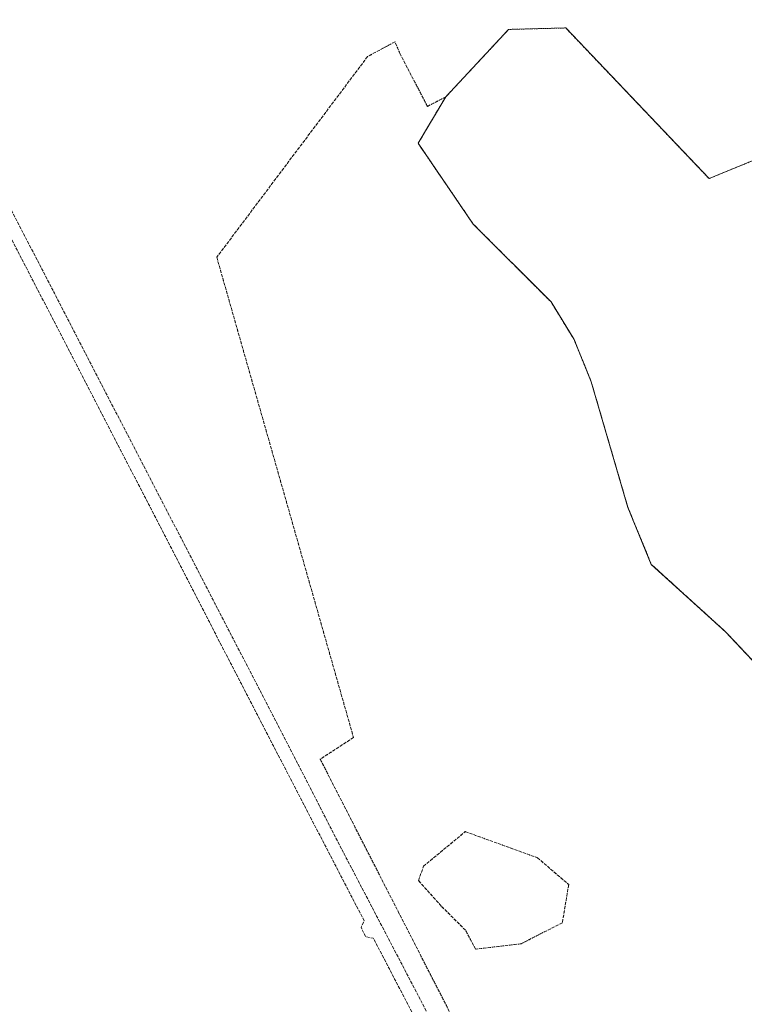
# Model space of a CAD drawing. Header units: metres. Extents: x 5550910 to 5553628, y 5952297 to 5957865.
# Tile 4 of 36: x 5551877 to 5552209, y 5953303 to 5953754. Entities that reach past the tile are written whole.
import ezdxf

# ---------------------------------------------------------------- set-up
doc = ezdxf.new("R2010")
doc.units = ezdxf.units.M
for name, pattern in [('1.5_0.5', [2, 1.5, -0.5]), ('219-500', [0]), ('egkk-500', [2, 1.5, -0.5]), ('egug-500', [1, 0.5, -0.5])]:
    doc.linetypes.add(name, pattern=pattern)

msp = doc.modelspace()

# ---------------------------------------------------------------- linework, layer by layer
at = {"layer": '217-kontur klasyfikacyjny', "color": 92, "linetype": 'egkk-500', "lineweight": 18, "flags": 128}
for points in [[(5552048.94, 5953744.01), (5552036.37, 5953737.24)], [(5552051.33, 5953738.37), (5552048.94, 5953744.01)], [(5552063.77, 5953714.38), (5552051.33, 5953738.37)], [(5552036.37, 5953737.24), (5551967.22, 5953645.21)], [(5552059.52, 5953697.47), (5552072.18, 5953718.74)], [(5552072.18, 5953718.74), (5552063.77, 5953714.38)], [(5552084.79, 5953660.39), (5552059.52, 5953697.47)], [(5552120.47, 5953624.71), (5552084.79, 5953660.39)], [(5551967.22, 5953645.21), (5552029.91, 5953424.98)], [(5552131.03, 5953607.45), (5552120.47, 5953624.71)], [(5552138.89, 5953588.11), (5552131.03, 5953607.45)], [(5552155.71, 5953530.42), (5552138.89, 5953588.11)], [(5552166.43, 5953504.37), (5552155.71, 5953530.42)], [(5552200.44, 5953473.48), (5552166.43, 5953504.37)], [(5552222.64, 5953449.94), (5552200.44, 5953473.48)], [(5552029.91, 5953424.98), (5552014.64, 5953415.05)], [(5552014.64, 5953415.05), (5552050.36, 5953345.24)], [(5552061.96, 5953365.96), (5552081.15, 5953381.82)], [(5552081.15, 5953381.82), (5552114.21, 5953369.87)], [(5552114.21, 5953369.87), (5552128.55, 5953357.55)], [(5552059.71, 5953359.33), (5552061.96, 5953365.96)], [(5552070.14, 5953347.71), (5552059.71, 5953359.33)], [(5552128.55, 5953357.55), (5552125.64, 5953340.05)], [(5552050.36, 5953345.24), (5552082.74, 5953281.99)], [(5552081.27, 5953336.58), (5552070.14, 5953347.71)], [(5552125.64, 5953340.05), (5552106.75, 5953330.42)], [(5552085.89, 5953327.93), (5552081.27, 5953336.58)], [(5552106.75, 5953330.42), (5552085.89, 5953327.93)]]:
    msp.add_lwpolyline(points, dxfattribs=at)
at = {"layer": '218-kontur użytku gruntowego', "color": 3, "linetype": 'egug-500', "lineweight": 18, "flags": 128}
for points in [[(5552101.02, 5953749.68), (5552072.18, 5953718.74)], [(5552127.18, 5953750.34), (5552101.02, 5953749.68)], [(5552192.9, 5953681.25), (5552127.18, 5953750.34)], [(5552048.94, 5953744.01), (5552036.37, 5953737.24)], [(5552051.33, 5953738.37), (5552048.94, 5953744.01)], [(5552063.77, 5953714.38), (5552051.33, 5953738.37)], [(5552036.37, 5953737.24), (5551967.22, 5953645.21)], [(5552072.18, 5953718.74), (5552059.52, 5953697.47)], [(5552072.18, 5953718.74), (5552063.77, 5953714.38)], [(5552059.52, 5953697.47), (5552084.79, 5953660.39)], [(5552230.5, 5953696.78), (5552192.9, 5953681.25)], [(5552084.79, 5953660.39), (5552120.47, 5953624.71)], [(5551967.22, 5953645.21), (5552029.91, 5953424.98)], [(5552120.47, 5953624.71), (5552131.03, 5953607.45)], [(5552131.03, 5953607.45), (5552138.89, 5953588.11)], [(5552138.89, 5953588.11), (5552155.71, 5953530.42)], [(5552155.71, 5953530.42), (5552166.43, 5953504.37)], [(5552166.43, 5953504.37), (5552200.44, 5953473.48)], [(5552200.44, 5953473.48), (5552222.64, 5953449.94)], [(5552029.91, 5953424.98), (5552014.64, 5953415.05)], [(5552014.64, 5953415.05), (5552050.36, 5953345.24)], [(5552061.96, 5953365.96), (5552081.15, 5953381.82)], [(5552081.15, 5953381.82), (5552114.21, 5953369.87)], [(5552114.21, 5953369.87), (5552128.55, 5953357.55)], [(5552059.71, 5953359.33), (5552061.96, 5953365.96)], [(5552070.14, 5953347.71), (5552059.71, 5953359.33)], [(5552128.55, 5953357.55), (5552125.64, 5953340.05)], [(5552050.36, 5953345.24), (5552082.74, 5953281.99)], [(5552081.27, 5953336.58), (5552070.14, 5953347.71)], [(5552125.64, 5953340.05), (5552106.75, 5953330.42)], [(5552085.89, 5953327.93), (5552081.27, 5953336.58)], [(5552106.75, 5953330.42), (5552085.89, 5953327.93)]]:
    msp.add_lwpolyline(points, dxfattribs=at)
at = {"layer": '219-działka ewidencyjna', "color": 7, "linetype": '219-500', "lineweight": 18, "flags": 128}
for points in [[(5552072.18, 5953718.74), (5552101.02, 5953749.68)], [(5552101.02, 5953749.68), (5552127.18, 5953750.34)], [(5552127.18, 5953750.34), (5552192.9, 5953681.25)], [(5552072.18, 5953718.74), (5552059.52, 5953697.47)], [(5552084.79, 5953660.39), (5552059.52, 5953697.47)], [(5552192.9, 5953681.25), (5552230.5, 5953696.78)], [(5552084.79, 5953660.39), (5552120.47, 5953624.71)], [(5552120.47, 5953624.71), (5552131.03, 5953607.45)], [(5552131.03, 5953607.45), (5552138.89, 5953588.11)], [(5552138.89, 5953588.11), (5552155.71, 5953530.42)], [(5552155.71, 5953530.42), (5552166.43, 5953504.37)], [(5552166.43, 5953504.37), (5552200.44, 5953473.48)], [(5552200.44, 5953473.48), (5552222.64, 5953449.94)]]:
    msp.add_lwpolyline(points, dxfattribs=at)
at = {"layer": 'jezdnia', "color": 7, "linetype": '1.5_0.5', "lineweight": 18, "flags": 128}
msp.add_lwpolyline([(5551455.46, 5955436.36), (5551462.84, 5955440.11), (5551462.72, 5955438.4), (5551463.73, 5955425.01), (5551465.59, 5955414.78), (5551471.39, 5955401.64), (5551476.26, 5955393.49), (5551481.57, 5955385.59), (5551486.91, 5955377.94), (5551492.56, 5955369.92), (5551498.17, 5955361.88), (5551503.54, 5955353.79), (5551508.46, 5955345.75), (5551513.01, 5955337.32), (5551517.06, 5955328.95), (5551521.26, 5955320.4), (5551527.99, 5955306.48), (5551534.66, 5955292.46), (5551540.03, 5955281.11), (5551544.46, 5955272.26), (5551549.92, 5955261.82), (5551556.78, 5955249.11), (5551563.35, 5955237.41), (5551576.27, 5955214.14), (5551589.15, 5955190.94), (5551602.61, 5955166.79), (5551610.2, 5955153.13), (5551615.51, 5955143.14), (5551619.01, 5955135.22), (5551622.49, 5955125.88), (5551624.8, 5955117.28), (5551625.95, 5955111.72), (5551627.11, 5955102.56), (5551627.35, 5955092.82), (5551626.85, 5955081.7), (5551625.88, 5955070.37), (5551623.7, 5955047.04), (5551620.95, 5955020.53), (5551617.92, 5954991.94), (5551615.38, 5954967.14), (5551613.18, 5954947.28), (5551611.52, 5954931.92), (5551610.33, 5954919.85), (5551609.4, 5954907.11), (5551609.24, 5954894.54), (5551609.55, 5954883.4), (5551610.4, 5954873.42), (5551611.97, 5954861.74), (5551614.66, 5954846.3), (5551617.57, 5954829.95), (5551622.78, 5954801.05), (5551627.75, 5954773.57), (5551632.86, 5954745.16), (5551637.68, 5954717.39), (5551641.61, 5954694.82), (5551646.22, 5954667.88), (5551648.5, 5954654.19), (5551650.68, 5954640.43), (5551652.8, 5954625.44), (5551654.84, 5954609.05), (5551656.47, 5954593.16), (5551657.56, 5954579.76), (5551658.22, 5954571.81), (5551661.67, 5954527.38), (5551663.82, 5954499.25), (5551665.88, 5954471.68), (5551666.57, 5954462.47), (5551666.66, 5954461.93), (5551672.22, 5954389.95), (5551675.28, 5954351.04), (5551677.91, 5954318.05), (5551683.44, 5954244.25), (5551687.09, 5954197.42), (5551690.15, 5954157.69), (5551698.86, 5954043.22), (5551701.1, 5954018.88), (5551703.84, 5954003.49), (5551711.13, 5953980.46), (5551724.65, 5953951.63), (5551832.15, 5953745.44), (5551835.68, 5953738.86), (5551892.81, 5953628.66), (5551917.14, 5953581.55), (5551966.35, 5953486.49), (5551994.72, 5953431.65), (5552025.63, 5953371.58), (5552071.66, 5953283.52), (5552082.57, 5953262.51), (5552091.2, 5953243.96), (5552093.79, 5953236), (5552095.32, 5953229.38), (5552096.23, 5953224.74), (5552096.78, 5953218.46), (5552100.14, 5953217.29), (5552100.02, 5953214.11), (5552097, 5953213.18), (5552096.9, 5953207.97), (5552096.49, 5953201.04), (5552096.15, 5953198.09), (5552095.51, 5953192.94), (5552094.39, 5953184.52), (5552092.92, 5953174.68), (5552086.6, 5953175.52), (5552087.15, 5953181.17), (5552087.92, 5953187.13), (5552089.57, 5953201.15), (5552090.1, 5953206.02), (5552090.25, 5953210.99), (5552090.32, 5953212.13), (5552090.34, 5953215.17), (5552090.18, 5953219.38), (5552089.86, 5953222.64), (5552089.18, 5953225.81), (5552088.58, 5953229.73), (5552083.72, 5953244.98), (5552079.77, 5953254.29), (5552072.88, 5953268), (5552038.97, 5953333.01), (5552035.49, 5953333.57), (5552033.38, 5953337.96), (5552034.81, 5953340.91), (5551999.22, 5953409.52), (5551969.85, 5953466.23), (5551946.4, 5953511.81), (5551910.17, 5953581.82), (5551879.79, 5953640.62), (5551838.98, 5953719.14), (5551834.68, 5953727.41), (5551765.67, 5953859.94), (5551722.89, 5953941.84), (5551718.7, 5953949.73), (5551709.81, 5953966.79), (5551704.51, 5953978.64), (5551699.67, 5953992.93), (5551695.07, 5954013.03), (5551692.89, 5954034.57), (5551690.3, 5954075.98), (5551686.75, 5954079.02), (5551680.53, 5954078.59), (5551671.21, 5954075.63), (5551669.84, 5954079.96), (5551681.88, 5954083.76), (5551686.1, 5954085.62), (5551689.23, 5954089.48), (5551684.5, 5954152.19), (5551683.75, 5954161.01), (5551678.17, 5954232.97), (5551671.58, 5954319.64), (5551667.8, 5954368.46), (5551665.49, 5954398.42), (5551660.67, 5954461.52), (5551660.6, 5954463.01), (5551659.45, 5954477.3), (5551657.59, 5954501.58), (5551655.41, 5954529.68), (5551653.55, 5954552.49), (5551652.2, 5954554.53), (5551650.8, 5954555.88), (5551649.26, 5954556.61), (5551647.29, 5954557.16), (5551642.56, 5954558.16), (5551633.34, 5954560.05), (5551634.32, 5954564.09), (5551639.82, 5954563.11), (5551645.81, 5954561.93), (5551647.69, 5954562.06), (5551649.42, 5954562.55), (5551650.94, 5954563.9), (5551651.84, 5954565.19), (5551652.48, 5954566.52), (5551651.43, 5954579.7), (5551650.62, 5954589.92), (5551649.8, 5954598.78), (5551648.73, 5954608.14), (5551647.37, 5954620.12), (5551645.22, 5954635.92), (5551642.82, 5954651.1), (5551640.4, 5954665.92), (5551635.83, 5954692.45), (5551631.2, 5954719.48), (5551627.16, 5954742.48), (5551624.12, 5954759.39), (5551618.16, 5954792.27), (5551612.87, 5954821.32), (5551608.74, 5954844.33), (5551606.24, 5954858.98), (5551604.66, 5954869.82), (5551603.57, 5954881.44), (5551602.87, 5954892.76), (5551602.85, 5954904.59), (5551603.56, 5954916.05), (5551604.7, 5954927.95), (5551606.4, 5954942.28), (5551608.06, 5954956.8), (5551611, 5954984.81), (5551613.91, 5955012.23), (5551616.79, 5955039.97), (5551617.36, 5955044.74), (5551619.35, 5955066.31), (5551620.39, 5955080.65), (5551620.78, 5955093.59), (5551619.97, 5955105.33), (5551618.25, 5955116.23), (5551614.99, 5955127.4), (5551612.65, 5955133.54), (5551610.64, 5955138.15), (5551609.52, 5955140.32), (5551606.5, 5955146.61), (5551605.34, 5955148.99), (5551598.71, 5955161.09), (5551585.07, 5955185.86), (5551571.93, 5955209.34), (5551558.7, 5955233.28), (5551551.28, 5955246.32), (5551544.81, 5955258.25), (5551538.95, 5955269.35), (5551534.5, 5955278.23), (5551530.09, 5955287.52), (5551524.37, 5955299.62), (5551518.43, 5955311.96), (5551511.28, 5955326.64), (5551507.77, 5955333.65), (5551503.83, 5955341.4), (5551498.9, 5955349.41), (5551493.75, 5955357.22), (5551488.17, 5955365.39), (5551482.73, 5955372.79), (5551476.66, 5955381.16), (5551471.18, 5955388.76), (5551464.9, 5955397.81), (5551463.59, 5955400.61), (5551459.01, 5955410.42), (5551456.04, 5955425.5)], close=True, dxfattribs=at)

doc.saveas('drawing.dxf')
